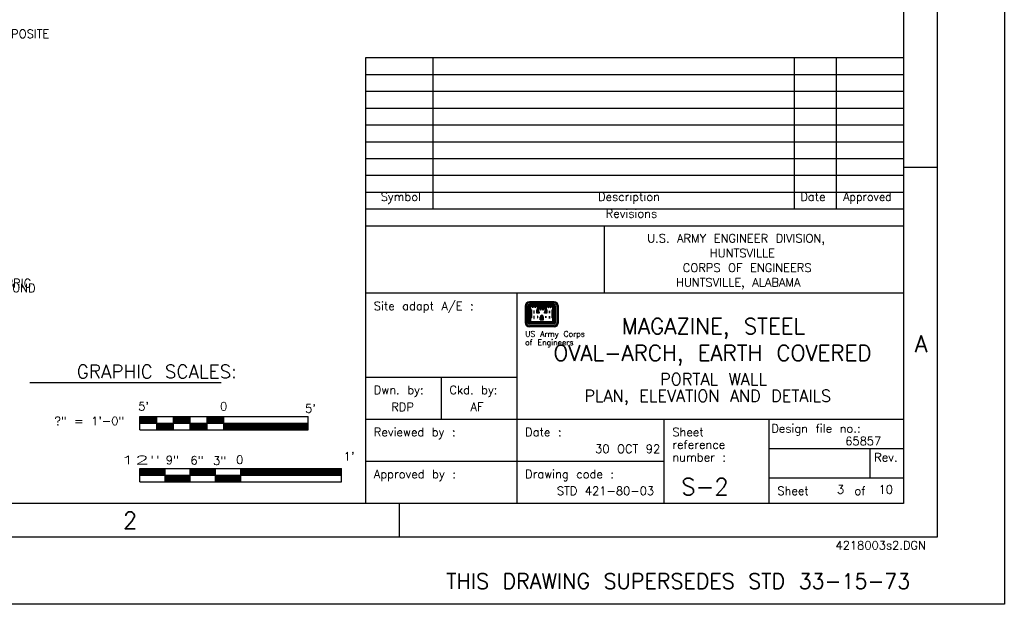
# Model space of a CAD drawing. Extents: x -22.3 to 19.7, y -11.8 to 18.2.
# Tile 18 of 20: x 5.1 to 19.7, y -11.8 to -3.1. Entities that reach past the tile are written whole.
import ezdxf
from ezdxf.enums import TextEntityAlignment as Align

# ---------------------------------------------------------------- set-up
doc = ezdxf.new("R2010")
doc.units = 0
doc.header["$MEASUREMENT"] = 0
doc.layers.add('01', color=7, linetype='CONTINUOUS')
doc.layers.add('02', color=7, linetype='CONTINUOUS')
doc.styles.add('TXT_SHX', font='txt.shx')

msp = doc.modelspace()

# ---------------------------------------------------------------- linework, layer by layer
at = {"layer": '01', "color": 7, "linetype": 'CONTINUOUS'}
for p, q in [((19.691, 18.16), (19.691, -11.84)), ((18.691, 17.16), (18.691, -10.84)), ((18.191, 16.66), (18.191, -10.34)), ((10.191, -3.715), (10.191, -6.215)), ((18.191, -3.715), (10.191, -3.715)), ((11.191, -3.715), (11.191, -5.965)), ((16.566, -3.715), (16.566, -5.965)), ((17.191, -3.715), (17.191, -5.965)), ((18.191, -3.965), (10.191, -3.965)), ((18.191, -4.215), (10.191, -4.215)), ((18.191, -4.465), (10.191, -4.465)), ((18.191, -4.715), (10.191, -4.715)), ((18.191, -4.965), (10.191, -4.965)), ((18.191, -5.215), (10.191, -5.215)), ((18.191, -5.34), (18.691, -5.34)), ((18.191, -5.465), (10.191, -5.465)), ((18.191, -5.715), (10.191, -5.715)), ((18.191, -5.965), (10.191, -5.965)), ((10.191, -6.215), (10.191, -10.34)), ((18.191, -6.215), (10.191, -6.215)), ((13.739, -6.215), (13.739, -7.215)), ((18.191, -7.215), (10.191, -7.215)), ((12.441, -7.215), (12.441, -10.34)), ((12.441, -8.465), (10.191, -8.465)), ((11.316, -8.465), (11.316, -9.09)), ((5.202, -8.541), (8.046, -8.541)), ((6.837, -9.047), (9.337, -9.047)), ((6.837, -9.247), (6.837, -9.047)), ((6.837, -9.051), (7.087, -9.051)), ((6.837, -9.056), (7.087, -9.056)), ((6.837, -9.061), (7.087, -9.061)), ((6.837, -9.066), (7.087, -9.066)), ((6.837, -9.071), (7.087, -9.071)), ((6.837, -9.076), (7.087, -9.076)), ((7.087, -9.247), (7.087, -9.047)), ((7.337, -9.247), (7.337, -9.047)), ((7.337, -9.051), (7.587, -9.051)), ((7.337, -9.056), (7.587, -9.056)), ((7.337, -9.061), (7.587, -9.061)), ((7.337, -9.066), (7.587, -9.066)), ((7.337, -9.071), (7.587, -9.071)), ((7.337, -9.076), (7.587, -9.076)), ((7.587, -9.247), (7.587, -9.047)), ((7.837, -9.247), (7.837, -9.047)), ((7.837, -9.051), (8.087, -9.051)), ((7.837, -9.056), (8.087, -9.056)), ((7.837, -9.061), (8.087, -9.061)), ((7.837, -9.066), (8.087, -9.066)), ((7.837, -9.071), (8.087, -9.071)), ((7.837, -9.076), (8.087, -9.076)), ((8.087, -9.247), (8.087, -9.047)), ((9.337, -9.247), (9.337, -9.047)), ((6.837, -9.081), (7.087, -9.081)), ((6.837, -9.086), (7.087, -9.086)), ((6.837, -9.091), (7.087, -9.091)), ((6.837, -9.096), (7.087, -9.096)), ((6.837, -9.101), (7.087, -9.101)), ((6.837, -9.106), (7.087, -9.106)), ((6.837, -9.111), (7.087, -9.111)), ((6.837, -9.116), (7.087, -9.116)), ((6.837, -9.121), (7.087, -9.121)), ((6.837, -9.126), (7.087, -9.126)), ((6.837, -9.131), (7.087, -9.131)), ((6.837, -9.136), (7.087, -9.136)), ((6.837, -9.141), (7.087, -9.141)), ((6.837, -9.147), (9.337, -9.147)), ((7.087, -9.153), (7.337, -9.153)), ((7.087, -9.159), (7.337, -9.159)), ((7.087, -9.165), (7.337, -9.165)), ((7.087, -9.173), (7.337, -9.173)), ((7.087, -9.181), (7.337, -9.181)), ((7.087, -9.188), (7.337, -9.188)), ((7.087, -9.196), (7.337, -9.196)), ((7.087, -9.205), (7.337, -9.205)), ((7.087, -9.212), (7.337, -9.212)), ((7.087, -9.221), (7.337, -9.221)), ((7.337, -9.081), (7.587, -9.081)), ((7.337, -9.086), (7.587, -9.086)), ((7.337, -9.091), (7.587, -9.091)), ((7.337, -9.096), (7.587, -9.096)), ((7.337, -9.101), (7.587, -9.101)), ((7.337, -9.106), (7.587, -9.106)), ((7.337, -9.111), (7.587, -9.111)), ((7.337, -9.116), (7.587, -9.116)), ((7.337, -9.121), (7.587, -9.121)), ((7.337, -9.126), (7.587, -9.126)), ((7.337, -9.131), (7.587, -9.131)), ((7.337, -9.136), (7.587, -9.136)), ((7.337, -9.141), (7.587, -9.141)), ((7.587, -9.153), (7.837, -9.153)), ((7.587, -9.159), (7.837, -9.159)), ((7.587, -9.165), (7.837, -9.165)), ((7.587, -9.173), (7.837, -9.173)), ((7.587, -9.181), (7.837, -9.181)), ((7.587, -9.188), (7.837, -9.188)), ((7.587, -9.196), (7.837, -9.196)), ((7.587, -9.205), (7.837, -9.205)), ((7.587, -9.212), (7.837, -9.212)), ((7.587, -9.221), (7.837, -9.221)), ((7.837, -9.081), (8.087, -9.081)), ((7.837, -9.086), (8.087, -9.086)), ((7.837, -9.091), (8.087, -9.091)), ((7.837, -9.096), (8.087, -9.096)), ((7.837, -9.101), (8.087, -9.101)), ((7.837, -9.106), (8.087, -9.106)), ((7.837, -9.111), (8.087, -9.111)), ((7.837, -9.116), (8.087, -9.116)), ((7.837, -9.121), (8.087, -9.121)), ((7.837, -9.126), (8.087, -9.126)), ((7.837, -9.131), (8.087, -9.131)), ((7.837, -9.136), (8.087, -9.136)), ((7.837, -9.141), (8.087, -9.141)), ((8.087, -9.153), (9.337, -9.153)), ((8.087, -9.156), (9.337, -9.156)), ((8.087, -9.162), (9.337, -9.162)), ((8.087, -9.167), (9.337, -9.167)), ((8.087, -9.174), (9.337, -9.174)), ((8.087, -9.179), (9.337, -9.179)), ((8.087, -9.187), (9.337, -9.187)), ((8.087, -9.193), (9.337, -9.193)), ((8.087, -9.201), (9.337, -9.201)), ((8.087, -9.206), (9.337, -9.206)), ((8.087, -9.213), (9.337, -9.213)), ((8.087, -9.219), (9.337, -9.219)), ((18.191, -9.09), (10.191, -9.09)), ((14.629, -9.09), (14.629, -10.34)), ((16.191, -9.09), (16.191, -10.34)), ((6.837, -9.247), (9.337, -9.247)), ((7.087, -9.229), (7.337, -9.229)), ((7.087, -9.236), (7.337, -9.236)), ((7.587, -9.229), (7.837, -9.229)), ((7.587, -9.236), (7.837, -9.236)), ((8.087, -9.224), (9.337, -9.224)), ((8.087, -9.23), (9.337, -9.23)), ((8.087, -9.236), (9.337, -9.236)), ((18.191, -9.528), (16.191, -9.528)), ((17.691, -9.528), (17.691, -9.965)), ((14.629, -9.715), (10.191, -9.715)), ((6.836, -9.818), (9.836, -9.818)), ((6.836, -10.018), (6.836, -9.818)), ((6.836, -9.823), (7.211, -9.823)), ((6.836, -9.828), (7.211, -9.828)), ((6.836, -9.833), (7.211, -9.833)), ((6.836, -9.838), (7.211, -9.838)), ((6.836, -9.843), (7.211, -9.843)), ((6.836, -9.848), (7.211, -9.848)), ((6.836, -9.853), (7.211, -9.853)), ((6.836, -9.858), (7.211, -9.858)), ((6.836, -9.863), (7.211, -9.863)), ((6.836, -9.868), (7.211, -9.868)), ((6.836, -9.873), (7.211, -9.873)), ((6.836, -9.878), (7.211, -9.878)), ((6.836, -9.883), (7.211, -9.883)), ((6.836, -9.888), (7.211, -9.888)), ((6.836, -9.893), (7.211, -9.893)), ((6.836, -9.898), (7.211, -9.898)), ((6.836, -9.903), (7.211, -9.903)), ((6.836, -9.908), (7.211, -9.908)), ((6.836, -9.913), (7.211, -9.913)), ((6.836, -9.918), (9.836, -9.918)), ((7.211, -10.018), (7.211, -9.818)), ((7.211, -9.923), (7.586, -9.923)), ((7.211, -9.928), (7.586, -9.928)), ((7.211, -9.933), (7.586, -9.933)), ((7.211, -9.938), (7.586, -9.938)), ((7.211, -9.943), (7.586, -9.943)), ((7.211, -9.948), (7.586, -9.948)), ((7.211, -9.953), (7.586, -9.953)), ((7.586, -10.018), (7.586, -9.818)), ((7.586, -9.823), (7.961, -9.823)), ((7.586, -9.828), (7.961, -9.828)), ((7.586, -9.833), (7.961, -9.833)), ((7.586, -9.838), (7.961, -9.838)), ((7.586, -9.843), (7.961, -9.843)), ((7.586, -9.848), (7.961, -9.848)), ((7.586, -9.853), (7.961, -9.853)), ((7.586, -9.858), (7.961, -9.858)), ((7.586, -9.863), (7.961, -9.863)), ((7.586, -9.868), (7.961, -9.868)), ((7.586, -9.873), (7.961, -9.873)), ((7.586, -9.878), (7.961, -9.878)), ((7.586, -9.883), (7.961, -9.883)), ((7.586, -9.888), (7.961, -9.888)), ((7.586, -9.893), (7.961, -9.893)), ((7.586, -9.898), (7.961, -9.898)), ((7.586, -9.903), (7.961, -9.903)), ((7.586, -9.908), (7.961, -9.908)), ((7.586, -9.913), (7.961, -9.913)), ((7.961, -10.018), (7.961, -9.818)), ((7.961, -9.918), (8.336, -9.918)), ((7.961, -9.923), (8.336, -9.923)), ((7.961, -9.928), (8.336, -9.928)), ((7.961, -9.933), (8.336, -9.933)), ((7.961, -9.938), (8.336, -9.938)), ((7.961, -9.943), (8.336, -9.943)), ((7.961, -9.948), (8.336, -9.948)), ((7.961, -9.953), (8.336, -9.953)), ((8.336, -10.018), (8.336, -9.818)), ((8.336, -9.823), (9.836, -9.823)), ((8.336, -9.828), (9.836, -9.828)), ((8.336, -9.833), (9.836, -9.833)), ((8.336, -9.838), (9.836, -9.838)), ((8.336, -9.843), (9.836, -9.843)), ((8.336, -9.848), (9.836, -9.848)), ((8.336, -9.853), (9.836, -9.853)), ((8.336, -9.858), (9.836, -9.858)), ((8.336, -9.863), (9.836, -9.863)), ((8.336, -9.868), (9.836, -9.868)), ((8.336, -9.873), (9.836, -9.873)), ((8.336, -9.878), (9.836, -9.878)), ((8.336, -9.883), (9.836, -9.883)), ((8.336, -9.888), (9.836, -9.888)), ((8.336, -9.893), (9.836, -9.893)), ((8.336, -9.898), (9.836, -9.898)), ((8.336, -9.903), (9.836, -9.903)), ((8.336, -9.908), (9.836, -9.908)), ((8.336, -9.913), (9.836, -9.913)), ((9.836, -10.018), (9.836, -9.818)), ((6.836, -10.018), (9.836, -10.018)), ((7.211, -9.958), (7.586, -9.958)), ((7.211, -9.963), (7.586, -9.963)), ((7.211, -9.968), (7.586, -9.968)), ((7.211, -9.973), (7.586, -9.973)), ((7.211, -9.978), (7.586, -9.978)), ((7.211, -9.983), (7.586, -9.983)), ((7.211, -9.988), (7.586, -9.988)), ((7.211, -9.993), (7.586, -9.993)), ((7.211, -9.998), (7.586, -9.998)), ((7.211, -10.003), (7.586, -10.003)), ((7.211, -10.008), (7.586, -10.008)), ((7.211, -10.013), (7.586, -10.013)), ((7.961, -9.958), (8.336, -9.958)), ((7.961, -9.963), (8.336, -9.963)), ((7.961, -9.968), (8.336, -9.968)), ((7.961, -9.973), (8.336, -9.973)), ((7.961, -9.978), (8.336, -9.978)), ((7.961, -9.983), (8.336, -9.983)), ((7.961, -9.988), (8.336, -9.988)), ((7.961, -9.993), (8.336, -9.993)), ((7.961, -9.998), (8.336, -9.998)), ((7.961, -10.003), (8.336, -10.003)), ((7.961, -10.008), (8.336, -10.008)), ((7.961, -10.013), (8.336, -10.013)), ((18.191, -9.965), (16.191, -9.965)), ((18.191, -10.34), (-19.809, -10.34)), ((10.691, -10.34), (10.691, -10.84)), ((18.691, -10.84), (-21.309, -10.84)), ((19.691, -11.84), (-22.309, -11.84))]:
    msp.add_line(p, q, dxfattribs=at)
at = {"layer": '01', "color": 1, "linetype": 'CONTINUOUS'}
for p, q in [((12.566, -7.405), (12.566, -7.651)), ((12.57, -7.405), (12.57, -7.651)), ((12.576, -7.405), (12.576, -7.651)), ((12.581, -7.405), (12.581, -7.651)), ((12.586, -7.405), (12.586, -7.651)), ((12.607, -7.405), (12.607, -7.651)), ((12.612, -7.405), (12.612, -7.651)), ((12.617, -7.405), (12.617, -7.651)), ((12.622, -7.405), (12.622, -7.651)), ((12.627, -7.405), (12.627, -7.651)), ((12.995, -7.34), (12.631, -7.34)), ((12.995, -7.344), (12.631, -7.344)), ((12.995, -7.349), (12.631, -7.349)), ((12.995, -7.354), (12.631, -7.354)), ((12.995, -7.36), (12.631, -7.36)), ((12.995, -7.38), (12.631, -7.38)), ((12.995, -7.386), (12.631, -7.386)), ((12.995, -7.391), (12.631, -7.391)), ((12.995, -7.396), (12.631, -7.396)), ((12.995, -7.401), (12.631, -7.401)), ((12.633, -7.405), (12.633, -7.649)), ((12.638, -7.405), (12.638, -7.644)), ((12.642, -7.457), (12.642, -7.583)), ((12.647, -7.462), (12.647, -7.577)), ((12.757, -7.406), (12.869, -7.406)), ((12.757, -7.411), (12.869, -7.411)), ((12.757, -7.416), (12.869, -7.416)), ((12.757, -7.422), (12.869, -7.422)), ((12.757, -7.427), (12.869, -7.427)), ((12.757, -7.432), (12.869, -7.432)), ((12.757, -7.437), (12.869, -7.437)), ((12.979, -7.462), (12.979, -7.577)), ((12.984, -7.457), (12.984, -7.582)), ((12.988, -7.405), (12.988, -7.644)), ((12.993, -7.405), (12.993, -7.649)), ((12.998, -7.405), (12.998, -7.651)), ((13.004, -7.405), (13.004, -7.651)), ((13.009, -7.405), (13.009, -7.651)), ((13.014, -7.405), (13.014, -7.651)), ((13.019, -7.405), (13.019, -7.651)), ((13.04, -7.405), (13.04, -7.651)), ((13.045, -7.405), (13.045, -7.651)), ((13.051, -7.405), (13.051, -7.651)), ((13.056, -7.405), (13.056, -7.651)), ((13.059, -7.405), (13.059, -7.651)), ((12.789, -7.608), (12.789, -7.568)), ((12.789, -7.608), (12.837, -7.608)), ((12.794, -7.608), (12.794, -7.568)), ((12.799, -7.608), (12.799, -7.568)), ((12.804, -7.608), (12.804, -7.568)), ((12.81, -7.608), (12.81, -7.568)), ((12.816, -7.608), (12.816, -7.568)), ((12.821, -7.608), (12.821, -7.568)), ((12.827, -7.608), (12.827, -7.568)), ((12.832, -7.608), (12.832, -7.568)), ((12.837, -7.608), (12.837, -7.568)), ((12.995, -7.654), (12.631, -7.654)), ((12.995, -7.659), (12.631, -7.659)), ((12.995, -7.665), (12.631, -7.665)), ((12.995, -7.67), (12.631, -7.67)), ((12.995, -7.675), (12.631, -7.675)), ((12.995, -7.696), (12.631, -7.696)), ((12.995, -7.701), (12.631, -7.701)), ((12.995, -7.706), (12.631, -7.706)), ((12.995, -7.712), (12.631, -7.712)), ((12.995, -7.715), (12.631, -7.715)), ((12.993, -7.649), (12.633, -7.649)), ((12.988, -7.644), (12.638, -7.644))]:
    msp.add_line(p, q, dxfattribs=at)
for points in [[(12.642, -7.405), (12.642, -7.452), (12.652, -7.462), (12.652, -7.577), (12.642, -7.588), (12.642, -7.64), (12.984, -7.64), (12.984, -7.588), (12.973, -7.577), (12.973, -7.462), (12.984, -7.452), (12.984, -7.405), (12.939, -7.405), (12.904, -7.405), (12.872, -7.405), (12.872, -7.452), (12.883, -7.462), (12.883, -7.504), (12.858, -7.504), (12.858, -7.5), (12.869, -7.489), (12.869, -7.442), (12.824, -7.442), (12.789, -7.442), (12.757, -7.442), (12.757, -7.489), (12.768, -7.5), (12.768, -7.504), (12.743, -7.504), (12.743, -7.462), (12.754, -7.452), (12.754, -7.405), (12.708, -7.405), (12.674, -7.405)], [(12.647, -7.41), (12.647, -7.45), (12.658, -7.46), (12.658, -7.579), (12.647, -7.59), (12.647, -7.635), (12.979, -7.635), (12.979, -7.59), (12.968, -7.579), (12.968, -7.46), (12.979, -7.45), (12.979, -7.41), (12.947, -7.41), (12.947, -7.429), (12.944, -7.429), (12.944, -7.41), (12.912, -7.41), (12.912, -7.429), (12.909, -7.429), (12.909, -7.41), (12.877, -7.41), (12.877, -7.45), (12.888, -7.46), (12.888, -7.509), (12.853, -7.509), (12.853, -7.498), (12.864, -7.487), (12.864, -7.447), (12.832, -7.447), (12.832, -7.466), (12.829, -7.466), (12.829, -7.447), (12.797, -7.447), (12.797, -7.466), (12.794, -7.466), (12.794, -7.447), (12.762, -7.447), (12.762, -7.487), (12.773, -7.498), (12.773, -7.509), (12.738, -7.509), (12.738, -7.46), (12.749, -7.45), (12.749, -7.41), (12.717, -7.41), (12.717, -7.429), (12.714, -7.429), (12.714, -7.41), (12.682, -7.41), (12.682, -7.429), (12.679, -7.429), (12.679, -7.41)], [(12.696, -7.474), (12.696, -7.509), (12.699, -7.509), (12.699, -7.474)], [(12.696, -7.554), (12.696, -7.589), (12.699, -7.589), (12.699, -7.554)], [(12.751, -7.554), (12.751, -7.579), (12.754, -7.579), (12.754, -7.554)], [(12.875, -7.554), (12.875, -7.579), (12.872, -7.579), (12.872, -7.554)], [(12.93, -7.474), (12.93, -7.509), (12.926, -7.509), (12.926, -7.474)], [(12.93, -7.554), (12.93, -7.589), (12.926, -7.589), (12.926, -7.554)]]:
    msp.add_lwpolyline(points, close=True, dxfattribs=at)
for points in [[(12.751, -7.462), (12.748, -7.465), (12.748, -7.499), (12.759, -7.499), (12.752, -7.491), (12.752, -7.461)], [(12.875, -7.462), (12.878, -7.465), (12.878, -7.499), (12.867, -7.499), (12.874, -7.491), (12.874, -7.461)]]:
    msp.add_lwpolyline(points, dxfattribs=at)
for centre, radius, start, end in [((12.63, -7.404), 0.0554, 90, 180), ((12.63, -7.404), 0.0449, 90, 180), ((12.63, -7.404), 0.0241, 90, 180), ((12.63, -7.404), 0.0189, 90, 180), ((12.63, -7.404), 0.0137, 90, 180), ((12.995, -7.404), 0.0606, 0, 90), ((12.995, -7.404), 0.0554, 0, 90), ((12.995, -7.404), 0.0501, 0, 90), ((12.995, -7.404), 0.0449, 0, 90), ((12.821, -7.57), 0.0229, 103.4698, 176.0575), ((12.804, -7.57), 0.0125, 3.9425, 76.5302), ((12.804, -7.57), 0.0177, 3.9425, 76.5302), ((12.63, -7.651), 0.0554, 180, 270), ((12.63, -7.651), 0.0241, 180, 270), ((12.63, -7.651), 0.0189, 180, 270), ((12.995, -7.651), 0.0501, 270, 0), ((12.995, -7.651), 0.0554, 270, 0)]:
    msp.add_arc(centre, radius, start, end, dxfattribs=at)
for centre, major_axis, start_param, end_param in [((12.63, -7.404), (0, 0.0643), 0, 1.570796), ((12.63, -7.404), (-0.0606, 0), 4.712389, 6.283185), ((12.63, -7.404), (0, 0.0501), 0, 1.570796), ((12.63, -7.404), (-0.00848, 0), 4.712389, 6.283185), ((12.63, -7.404), (0, 0.00327), 0, 1.570796), ((12.995, -7.404), (0, 0.0643), 4.712389, 6.283185), ((12.995, -7.404), (0, 0.0241), 4.712389, 6.283185), ((12.995, -7.404), (0, 0.0189), 4.712389, 6.283185), ((12.995, -7.404), (0, 0.0137), 4.712389, 6.283185), ((12.995, -7.404), (0, 0.00848), 4.712389, 6.283185), ((12.995, -7.404), (0, 0.00327), 4.712389, 6.283185), ((12.821, -7.57), (-0.0324, -0.0078), 4.750756, 5.979283), ((12.821, -7.57), (-0.0065, 0.0273), 0, 1.266894), ((12.821, -7.57), (-0.0041, 0.0172), 0, 1.266894), ((12.804, -7.57), (-0.0223, 0.0053), 3.445495, 4.712389), ((12.821, -7.57), (-0.0121, -0.0029), 4.712389, 5.979283), ((12.804, -7.57), (-0.0273, 0.0065), 3.445495, 4.712389), ((12.804, -7.57), (-0.0324, 0.0078), 3.445495, 4.67512), ((12.63, -7.651), (0, -0.0643), 4.712389, 6.283185), ((12.63, -7.651), (0, -0.0606), 4.712389, 6.283185), ((12.63, -7.651), (0, -0.0501), 4.712389, 6.283185), ((12.63, -7.651), (0, -0.0449), 4.712389, 6.283185), ((12.63, -7.651), (0, -0.0137), 4.712389, 6.283185), ((12.63, -7.651), (0, -0.00848), 4.712389, 6.283185), ((12.63, -7.651), (0, -0.00327), 4.712389, 6.283185), ((12.995, -7.651), (0.0643, 0), 4.712389, 6.283185), ((12.995, -7.651), (0.0241, 0), 4.712389, 6.283185), ((12.995, -7.651), (0.0189, 0), 4.712389, 6.283185), ((12.995, -7.651), (0.0137, 0), 4.712389, 6.283185), ((12.995, -7.651), (0.00848, 0), 4.712389, 6.283185), ((12.995, -7.651), (0.00327, 0), 4.712389, 6.283185), ((12.995, -7.651), (0, -0.0449), 0, 1.570796), ((12.995, -7.651), (0, -0.0606), 0, 1.570796)]:
    msp.add_ellipse(centre, major_axis=major_axis, ratio=1, start_param=start_param, end_param=end_param, dxfattribs=at)

# ---------------------------------------------------------------- texts
at = {"layer": '01', "color": 7, "linetype": 'CONTINUOUS', "style": 'TXT_SHX'}
for s, height, p in [('DRAINAGE COMPOSITE', 0.125, (3.66, -3.418)), ('FILTER FABRIC', 0.125, (4.006, -7.126)), ('Site adapt A/E :', 0.125, (10.316, -7.465)), ('of Engineers', 0.083, (12.566, -7.986)), ('US Army Corps', 0.083, (12.566, -7.861)), ('Dwn. by:', 0.125, (10.316, -8.715)), ('Ckd. by:', 0.125, (11.441, -8.715)), ('Reviewed by :', 0.125, (10.316, -9.34)), ('Date :', 0.125, (12.566, -9.34)), ('Sheet', 0.125, (14.754, -9.34)), ('Design file no.:', 0.125, (16.226, -9.287)), ('reference', 0.125, (14.754, -9.528)), ('number :', 0.125, (14.754, -9.715)), ('Rev.', 0.125, (17.756, -9.715)), ('Approved by :', 0.125, (10.316, -9.965)), ('Drawing code :', 0.125, (12.566, -9.965)), ('Sheet     ', 0.125, (16.316, -10.215)), ('4218003s2.DGN', 0.125, (17.181, -11.025))]:
    msp.add_text(s, height=height, dxfattribs=at).set_placement(p)
for s, height, p in [('Symbol', 0.125, (10.717, -5.84)), ('Description', 0.125, (14.11, -5.84)), ('Date', 0.125, (16.845, -5.84)), ('Revisions', 0.125, (14.146, -6.09)), ('   U.S. ARMY ENGINEER DIVISION,   ', 0.125, (15.688, -6.458)), ('           HUNTSVILLE             ', 0.125, (15.855, -6.679)), ('       CORPS OF ENGINEERS         ', 0.125, (15.945, -6.896)), ('      HUNTSVILLE, ALABAMA         ', 0.125, (15.873, -7.114)), ('ONLY AROUND', 0.125, (4.682, -7.199)), ('PORTAL WALL', 0.175, (15.367, -8.579)), ('PLAN, ELEVATION AND DETAILS', 0.175, (15.281, -8.827)), ("5'", 0.125, (6.893, -8.958)), ('0', 0.125, (8.084, -8.958)), ("5'", 0.125, (9.375, -8.99)), ('2', 0.25, (6.691, -10.715))]:
    msp.add_text(s, height=height, dxfattribs=at).set_placement(p, align=Align.CENTER)
for s, height, width, p in [('Approved', 0.125, 0.952, (17.656, -5.84)), ('A', 0.25, 1.004, (18.454, -8.09)), ('THIS DRAWING SUPERSEDES STD 33-15-73', 0.226, 0.996, (14.842, -11.608))]:
    msp.add_text(s, height=height, dxfattribs=dict(at, width=width)).set_placement(p, align=Align.CENTER)
for s, height, p in [('GRAPHIC SCALES:', 0.2, (8.28, -8.478)), ('?" = 1\'-0"', 0.125, (6.604, -9.177)), ('of', 0.125, (17.628, -10.215))]:
    msp.add_text(s, height=height, dxfattribs=at).set_placement(p, align=Align.RIGHT)
at = {"layer": '02', "color": 7, "linetype": 'CONTINUOUS', "style": 'TXT_SHX'}
for s, height, p in [('       MAGAZINE, STEEL       ', 0.234, (15.302, -7.82)), ('  OVAL-ARCH, EARTH COVERED   ', 0.234, (15.456, -8.218)), ('RDP', 0.125, (10.744, -8.966)), ('AF ', 0.125, (11.905, -8.965)), ('9"', 0.125, (7.32, -9.757)), ('6"', 0.125, (7.686, -9.761)), ('3"', 0.125, (8.023, -9.766)), ('0', 0.125, (8.323, -9.753)), ("1'", 0.125, (9.948, -9.703))]:
    msp.add_text(s, height=height, dxfattribs=at).set_placement(p, align=Align.CENTER)
for s, p in [('         65857', (17.861, -9.474)), ('30 OCT 92', (14.574, -9.59)), ('STD 421-80-03', (14.483, -10.215)), ('  3    10', (18.036, -10.195))]:
    msp.add_text(s, height=0.125, dxfattribs=at).set_placement(p, align=Align.RIGHT)
at = {"layer": '02', "color": 7, "linetype": 'CONTINUOUS', "style": 'TXT_SHX', "width": 1.976}
msp.add_text('12"', height=0.125, dxfattribs=at).set_placement((6.848, -9.757), align=Align.CENTER)
at = {"layer": '02', "color": 7, "linetype": 'CONTINUOUS', "style": 'TXT_SHX'}
msp.add_text(' S-2  ', height=0.25, dxfattribs=at).set_placement((14.663, -10.215))

doc.saveas('drawing.dxf')
